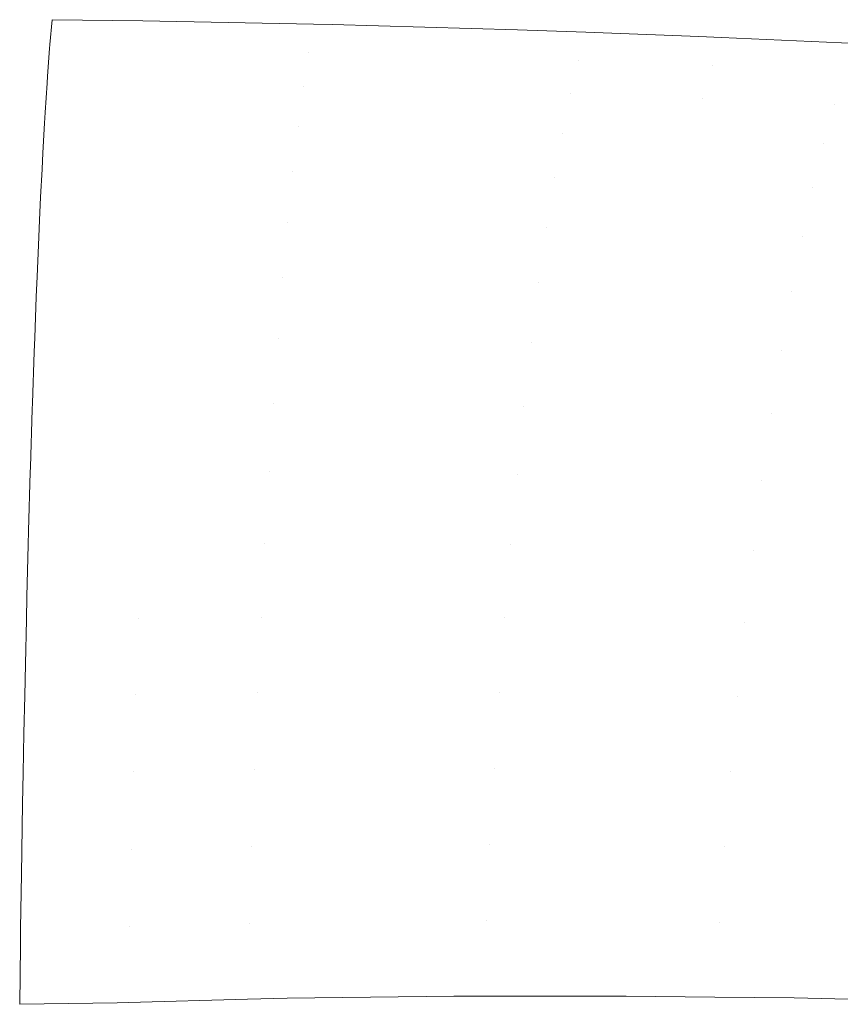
# Model space of a CAD drawing. Header units: centimetres. Extents: x -68 to 68, y -30 to 21.
# Tile 13 of 27: x 63.95 to 65.1, y -11.61 to -10.22. Entities that reach past the tile are written whole.
import ezdxf

# ---------------------------------------------------------------- set-up
doc = ezdxf.new("R2010")
doc.units = ezdxf.units.CM
doc.header["$LTSCALE"] = 2.54
doc.layers.add('Lucido design-1', color=7, linetype='Continuous')

# ---------------------------------------------------------------- blocks, each defined once
blk = doc.blocks.new('Gruppo-1')
at = {"color": 1, "linetype": 'Continuous', "lineweight": 9}
for points, invisible_edges in [([(64.119, -10.2266, 161.2452), (63.9913, -10.2249, 161.2405), (63.9883, -10.2598, 161.3276)], 8), ([(64.119, -10.2266, 161.2452), (63.9883, -10.2598, 161.3276), (64.3514, -10.2711, 161.3562)], 11), ([(64.3514, -10.2711, 161.3562), (64.3584, -10.2312, 161.2578), (64.119, -10.2266, 161.2452)], 9), ([(64.3849, -10.2317, 161.2592), (64.3584, -10.2312, 161.2578), (64.3514, -10.2711, 161.3562)], 10), ([(64.6452, -10.239, 161.2793), (64.3849, -10.2317, 161.2592), (64.3514, -10.2711, 161.3562)], 10), ([(64.3514, -10.2711, 161.3562), (64.7303, -10.2818, 161.3859), (64.6452, -10.239, 161.2793)], 11), ([(64.7303, -10.2818, 161.3859), (64.7412, -10.2426, 161.289), (64.6452, -10.239, 161.2793)], 9), ([(64.9, -10.2484, 161.3051), (64.7412, -10.2426, 161.289), (64.7303, -10.2818, 161.3859)], 10), ([(64.7303, -10.2818, 161.3859), (64.9186, -10.2891, 161.4058), (64.9, -10.2484, 161.3051)], 11), ([(64.9186, -10.2891, 161.4058), (64.9316, -10.2499, 161.3091), (64.9, -10.2484, 161.3051)], 9), ([(65.1062, -10.2975, 161.4292), (65.1212, -10.2586, 161.333), (64.9316, -10.2499, 161.3091), (64.9186, -10.2891, 161.4058)], 13), ([(64.3514, -10.2711, 161.3562), (63.9879, -10.2656, 161.3398), (63.985, -10.3044, 161.4209)], 9), ([(63.9883, -10.2598, 161.3276), (63.9879, -10.2656, 161.3398), (64.3514, -10.2711, 161.3562)], 10), ([(63.985, -10.3044, 161.4209), (64.3442, -10.3189, 161.4535), (64.3514, -10.2711, 161.3562)], 11), ([(64.3514, -10.2711, 161.3562), (64.3442, -10.3189, 161.4535), (64.7191, -10.3291, 161.4823)], 11), ([(64.7191, -10.3291, 161.4823), (64.7303, -10.2818, 161.3859), (64.3514, -10.2711, 161.3562)], 11), ([(64.7303, -10.2818, 161.3859), (64.7191, -10.3291, 161.4823), (64.9054, -10.3361, 161.5017)], 11), ([(64.9054, -10.3361, 161.5017), (64.9186, -10.2891, 161.4058), (64.7303, -10.2818, 161.3859)], 11), ([(64.9186, -10.2891, 161.4058), (64.9054, -10.3361, 161.5017), (65.0909, -10.3443, 161.5245)], 11), ([(65.0909, -10.3443, 161.5245), (65.1062, -10.2975, 161.4292), (64.9186, -10.2891, 161.4058)], 11), ([(63.985, -10.3044, 161.4209), (63.9843, -10.314, 161.4379), (64.3442, -10.3189, 161.4535)], 10), ([(65.1062, -10.2975, 161.4292), (65.0909, -10.3443, 161.5245), (65.2755, -10.3538, 161.5509)], 11), ([(64.3442, -10.3189, 161.4535), (63.9843, -10.314, 161.4379), (63.9816, -10.3552, 161.5107)], 9), ([(63.9816, -10.3552, 161.5107), (64.3369, -10.3747, 161.5487), (64.3442, -10.3189, 161.4535)], 11), ([(64.3442, -10.3189, 161.4535), (64.3369, -10.3747, 161.5487), (64.7079, -10.3843, 161.5766)], 11), ([(64.7079, -10.3843, 161.5766), (64.7191, -10.3291, 161.4823), (64.3442, -10.3189, 161.4535)], 11), ([(64.9054, -10.3361, 161.5017), (64.7191, -10.3291, 161.4823), (64.7079, -10.3843, 161.5766)], 11), ([(64.9054, -10.3361, 161.5017), (64.7079, -10.3843, 161.5766), (65.0755, -10.3987, 161.6177)], 11), ([(65.0755, -10.3987, 161.6177), (65.0909, -10.3443, 161.5245), (64.9054, -10.3361, 161.5017)], 11), ([(65.0909, -10.3443, 161.5245), (65.0755, -10.3987, 161.6177), (65.258, -10.4079, 161.6435)], 11), ([(65.258, -10.4079, 161.6435), (65.2755, -10.3538, 161.5509), (65.0909, -10.3443, 161.5245)], 11), ([(63.9816, -10.3552, 161.5107), (63.9808, -10.3704, 161.5338), (64.3369, -10.3747, 161.5487)], 10), ([(64.3369, -10.3747, 161.5487), (63.9808, -10.3704, 161.5338), (63.9784, -10.412, 161.5966)], 9), ([(63.9784, -10.412, 161.5966), (64.3297, -10.4383, 161.6409), (64.3369, -10.3747, 161.5487)], 11), ([(64.3369, -10.3747, 161.5487), (64.3297, -10.4383, 161.6409), (64.6966, -10.4471, 161.6678)], 11), ([(64.6966, -10.4471, 161.6678), (64.7079, -10.3843, 161.5766), (64.3369, -10.3747, 161.5487)], 11), ([(64.7079, -10.3843, 161.5766), (64.6966, -10.4471, 161.6678), (65.0601, -10.4608, 161.7079)], 11), ([(65.0601, -10.4608, 161.7079), (65.0755, -10.3987, 161.6177), (64.7079, -10.3843, 161.5766)], 11), ([(65.0755, -10.3987, 161.6177), (65.0601, -10.4608, 161.7079), (65.2405, -10.4695, 161.733)], 11), ([(65.2405, -10.4695, 161.733), (65.258, -10.4079, 161.6435), (65.0755, -10.3987, 161.6177)], 11), ([(63.9784, -10.412, 161.5966), (63.9772, -10.4348, 161.6265), (64.3297, -10.4383, 161.6409)], 10), ([(64.3297, -10.4383, 161.6409), (63.9772, -10.4348, 161.6265), (63.9752, -10.4743, 161.6782)], 9), ([(63.9752, -10.4743, 161.6782), (64.3226, -10.5095, 161.7289), (64.3297, -10.4383, 161.6409)], 11), ([(64.3297, -10.4383, 161.6409), (64.3226, -10.5095, 161.7289), (64.6856, -10.5174, 161.755)], 11), ([(64.6856, -10.5174, 161.755), (64.6966, -10.4471, 161.6678), (64.3297, -10.4383, 161.6409)], 11), ([(64.6966, -10.4471, 161.6678), (64.6856, -10.5174, 161.755), (65.0449, -10.5302, 161.7941)], 11), ([(65.0449, -10.5302, 161.7941), (65.0601, -10.4608, 161.7079), (64.6966, -10.4471, 161.6678)], 11), ([(65.0601, -10.4608, 161.7079), (65.0449, -10.5302, 161.7941), (65.2233, -10.5385, 161.8188)], 11), ([(65.2233, -10.5385, 161.8188), (65.2405, -10.4695, 161.733), (65.0601, -10.4608, 161.7079)], 11), ([(63.9752, -10.4743, 161.6782), (63.9737, -10.5068, 161.7152), (64.3226, -10.5095, 161.7289)], 10), ([(64.3226, -10.5095, 161.7289), (63.9737, -10.5068, 161.7152), (63.9721, -10.5419, 161.7551)], 9), ([(64.3156, -10.5878, 161.8121), (64.3226, -10.5095, 161.7289), (63.9721, -10.5419, 161.7551)], 11), ([(64.3226, -10.5095, 161.7289), (64.3156, -10.5878, 161.8121), (64.6747, -10.5948, 161.8374)], 11), ([(64.6747, -10.5948, 161.8374), (64.6856, -10.5174, 161.755), (64.3226, -10.5095, 161.7289)], 11), ([(64.6856, -10.5174, 161.755), (64.6747, -10.5948, 161.8374), (65.0301, -10.6066, 161.8757)], 11), ([(65.0301, -10.6066, 161.8757), (65.0449, -10.5302, 161.7941), (64.6856, -10.5174, 161.755)], 11), ([(63.9721, -10.5419, 161.7551), (63.9703, -10.586, 161.7989), (64.3156, -10.5878, 161.8121)], 10), ([(65.0449, -10.5302, 161.7941), (65.0301, -10.6066, 161.8757), (65.2063, -10.6144, 161.8998)], 11), ([(65.2063, -10.6144, 161.8998), (65.2233, -10.5385, 161.8188), (65.0449, -10.5302, 161.7941)], 11), ([(64.3156, -10.5878, 161.8121), (63.9703, -10.586, 161.7989), (63.9691, -10.6145, 161.8271)], 9), ([(64.3088, -10.6728, 161.8894), (64.3156, -10.5878, 161.8121), (63.9691, -10.6145, 161.8271)], 11), ([(64.3156, -10.5878, 161.8121), (64.3088, -10.6728, 161.8894), (64.6641, -10.6788, 161.9142)], 11), ([(64.6641, -10.6788, 161.9142), (64.6747, -10.5948, 161.8374), (64.3156, -10.5878, 161.8121)], 11), ([(64.6747, -10.5948, 161.8374), (64.6641, -10.6788, 161.9142), (65.0156, -10.6895, 161.9517)], 11), ([(65.0156, -10.6895, 161.9517), (65.0301, -10.6066, 161.8757), (64.6747, -10.5948, 161.8374)], 11), ([(65.2063, -10.6144, 161.8998), (65.0301, -10.6066, 161.8757), (65.0156, -10.6895, 161.9517)], 11), ([(63.9691, -10.6145, 161.8271), (63.9669, -10.6719, 161.8768), (64.3088, -10.6728, 161.8894)], 10), ([(65.0156, -10.6895, 161.9517), (65.3631, -10.7052, 162.0024), (65.2063, -10.6144, 161.8998)], 11), ([(64.3088, -10.6728, 161.8894), (63.9669, -10.6719, 161.8768), (63.9662, -10.6916, 161.8938)], 9), ([(64.3023, -10.7638, 161.9603), (64.3088, -10.6728, 161.8894), (63.9662, -10.6916, 161.8938)], 11), ([(64.3088, -10.6728, 161.8894), (64.3023, -10.7638, 161.9603), (64.654, -10.7687, 161.9845)], 11), ([(64.654, -10.7687, 161.9845), (64.6641, -10.6788, 161.9142), (64.3088, -10.6728, 161.8894)], 11), ([(64.6641, -10.6788, 161.9142), (64.654, -10.7687, 161.9845), (65.0017, -10.7782, 162.0214)], 11), ([(65.0017, -10.7782, 162.0214), (65.0156, -10.6895, 161.9517), (64.6641, -10.6788, 161.9142)], 11), ([(63.9662, -10.6916, 161.8938), (63.9637, -10.7637, 161.9482), (64.3023, -10.7638, 161.9603)], 10), ([(65.0156, -10.6895, 161.9517), (65.0017, -10.7782, 162.0214), (65.3453, -10.7928, 162.0713)], 11), ([(65.3453, -10.7928, 162.0713), (65.3631, -10.7052, 162.0024), (65.0156, -10.6895, 161.9517)], 11), ([(64.3023, -10.7638, 161.9603), (63.9637, -10.7637, 161.9482), (63.9635, -10.7723, 161.9547)], 9), ([(64.2961, -10.86, 162.0239), (64.3023, -10.7638, 161.9603), (63.9635, -10.7723, 161.9547)], 11), ([(64.3023, -10.7638, 161.9603), (64.2961, -10.86, 162.0239), (64.6444, -10.8637, 162.0478)], 11), ([(64.6444, -10.8637, 162.0478), (64.654, -10.7687, 161.9845), (64.3023, -10.7638, 161.9603)], 11), ([(63.9635, -10.7723, 161.9547), (63.9609, -10.8537, 162.008), (64.2961, -10.86, 162.0239)], 10), ([(64.654, -10.7687, 161.9845), (64.6444, -10.8637, 162.0478), (64.9885, -10.8721, 162.0842)], 11), ([(64.9885, -10.8721, 162.0842), (65.0017, -10.7782, 162.0214), (64.654, -10.7687, 161.9845)], 11), ([(65.0017, -10.7782, 162.0214), (64.9885, -10.8721, 162.0842), (65.3284, -10.8855, 162.1335)], 11), ([(65.3284, -10.8855, 162.1335), (65.3453, -10.7928, 162.0713), (65.0017, -10.7782, 162.0214)], 11), ([(64.2961, -10.86, 162.0239), (63.9607, -10.8609, 162.012), (63.9584, -10.9431, 162.0583)], 9), ([(63.9584, -10.9431, 162.0583), (64.2904, -10.9606, 162.0797), (64.2961, -10.86, 162.0239)], 11), ([(63.9609, -10.8537, 162.008), (63.9607, -10.8609, 162.012), (64.2961, -10.86, 162.0239)], 10), ([(64.2961, -10.86, 162.0239), (64.2904, -10.9606, 162.0797), (64.6354, -10.963, 162.1035)], 11), ([(64.6354, -10.963, 162.1035), (64.6444, -10.8637, 162.0478), (64.2961, -10.86, 162.0239)], 11), ([(64.6444, -10.8637, 162.0478), (64.6354, -10.963, 162.1035), (64.9761, -10.9702, 162.1395)], 11), ([(64.9761, -10.9702, 162.1395), (64.9885, -10.8721, 162.0842), (64.6444, -10.8637, 162.0478)], 11), ([(64.9885, -10.8721, 162.0842), (64.9761, -10.9702, 162.1395), (65.3124, -10.9824, 162.1884)], 11), ([(65.3124, -10.9824, 162.1884), (65.3284, -10.8855, 162.1335), (64.9885, -10.8721, 162.0842)], 11), ([(63.9584, -10.9431, 162.0583), (63.9579, -10.9627, 162.0676), (64.2904, -10.9606, 162.0797)], 10), ([(64.2904, -10.9606, 162.0797), (63.9579, -10.9627, 162.0676), (63.956, -11.0355, 162.1023)], 9), ([(63.956, -11.0355, 162.1023), (64.285, -11.0645, 162.1275), (64.2904, -10.9606, 162.0797)], 11), ([(64.2904, -10.9606, 162.0797), (64.285, -11.0645, 162.1275), (64.627, -11.0657, 162.1513)], 11), ([(64.627, -11.0657, 162.1513), (64.6354, -10.963, 162.1035), (64.2904, -10.9606, 162.0797)], 11), ([(64.6354, -10.963, 162.1035), (64.627, -11.0657, 162.1513), (64.9646, -11.0718, 162.1871)], 11), ([(64.9646, -11.0718, 162.1871), (64.9761, -10.9702, 162.1395), (64.6354, -10.963, 162.1035)], 11), ([(64.9761, -10.9702, 162.1395), (64.9646, -11.0718, 162.1871), (65.2976, -11.0828, 162.2356)], 11), ([(65.2976, -11.0828, 162.2356), (65.3124, -10.9824, 162.1884), (64.9761, -10.9702, 162.1395)], 11), ([(63.956, -11.0355, 162.1023), (63.9553, -11.0677, 162.115), (64.1126, -11.0665, 162.1205)], 10), ([(64.1126, -11.0665, 162.1205), (64.285, -11.0645, 162.1275), (63.956, -11.0355, 162.1023)], 11), ([(64.1126, -11.0665, 162.1205), (63.9553, -11.0677, 162.115), (63.9538, -11.1305, 162.1398)], 9), ([(63.9538, -11.1305, 162.1398), (64.1091, -11.1735, 162.1597), (64.1126, -11.0665, 162.1205)], 11), ([(64.1126, -11.0665, 162.1205), (64.1091, -11.1735, 162.1597), (64.2801, -11.1708, 162.1669)], 11), ([(64.2801, -11.1708, 162.1669), (64.285, -11.0645, 162.1275), (64.1126, -11.0665, 162.1205)], 11), ([(64.285, -11.0645, 162.1275), (64.2801, -11.1708, 162.1669), (64.6194, -11.1709, 162.1908)], 11), ([(64.6194, -11.1709, 162.1908), (64.627, -11.0657, 162.1513), (64.285, -11.0645, 162.1275)], 11), ([(64.627, -11.0657, 162.1513), (64.6194, -11.1709, 162.1908), (64.954, -11.1758, 162.2267)], 11), ([(64.954, -11.1758, 162.2267), (64.9646, -11.0718, 162.1871), (64.627, -11.0657, 162.1513)], 11), ([(64.9646, -11.0718, 162.1871), (64.954, -11.1758, 162.2267), (65.2841, -11.1856, 162.2751)], 11), ([(65.2841, -11.1856, 162.2751), (65.2976, -11.0828, 162.2356), (64.9646, -11.0718, 162.1871)], 11), ([(63.9538, -11.1305, 162.1398), (63.9529, -11.1751, 162.154), (64.1091, -11.1735, 162.1597)], 10), ([(64.1091, -11.1735, 162.1597), (63.9529, -11.1751, 162.154), (63.9518, -11.2275, 162.1707)], 9), ([(63.9518, -11.2275, 162.1707), (64.1059, -11.2819, 162.1903), (64.1091, -11.1735, 162.1597)], 11), ([(64.1091, -11.1735, 162.1597), (64.1059, -11.2819, 162.1903), (64.2757, -11.2785, 162.1978)], 11), ([(64.2757, -11.2785, 162.1978), (64.2801, -11.1708, 162.1669), (64.1091, -11.1735, 162.1597)], 11), ([(64.2801, -11.1708, 162.1669), (64.2757, -11.2785, 162.1978), (64.6125, -11.2775, 162.2221)], 11), ([(64.6125, -11.2775, 162.2221), (64.6194, -11.1709, 162.1908), (64.2801, -11.1708, 162.1669)], 11), ([(64.6194, -11.1709, 162.1908), (64.6125, -11.2775, 162.2221), (64.9445, -11.2813, 162.2582)], 11), ([(64.9445, -11.2813, 162.2582), (64.954, -11.1758, 162.2267), (64.6194, -11.1709, 162.1908)], 11), ([(64.954, -11.1758, 162.2267), (64.9445, -11.2813, 162.2582), (65.2718, -11.2901, 162.3066)], 11), ([(65.2718, -11.2901, 162.3066), (65.2841, -11.1856, 162.2751), (64.954, -11.1758, 162.2267)], 11), ([(63.9518, -11.2275, 162.1707), (63.9508, -11.2838, 162.1845), (64.1059, -11.2819, 162.1903)], 10), ([(64.1031, -11.3907, 162.2125), (64.1059, -11.2819, 162.1903), (63.95, -11.3262, 162.1949)], 11), ([(64.1059, -11.2819, 162.1903), (63.9508, -11.2838, 162.1845), (63.95, -11.3262, 162.1949)], 9), ([(64.1059, -11.2819, 162.1903), (64.1031, -11.3907, 162.2125), (64.2718, -11.3867, 162.2203)], 11), ([(64.2718, -11.3867, 162.2203), (64.2757, -11.2785, 162.1978), (64.1059, -11.2819, 162.1903)], 11), ([(64.2757, -11.2785, 162.1978), (64.2718, -11.3867, 162.2203), (64.6064, -11.3847, 162.2451)], 11), ([(64.6064, -11.3847, 162.2451), (64.6125, -11.2775, 162.2221), (64.2757, -11.2785, 162.1978)], 11), ([(64.6125, -11.2775, 162.2221), (64.6064, -11.3847, 162.2451), (64.9361, -11.3874, 162.2815)], 11), ([(64.9361, -11.3874, 162.2815), (64.9445, -11.2813, 162.2582), (64.6125, -11.2775, 162.2221)], 11), ([(64.9445, -11.2813, 162.2582), (64.9361, -11.3874, 162.2815), (65.2609, -11.3952, 162.3301)], 11), ([(65.2609, -11.3952, 162.3301), (65.2718, -11.2901, 162.3066), (64.9445, -11.2813, 162.2582)], 11), ([(63.95, -11.3262, 162.1949), (63.9489, -11.3929, 162.2065), (64.1031, -11.3907, 162.2125)], 10), ([(64.2685, -11.4944, 162.2347), (64.2718, -11.3867, 162.2203), (64.1031, -11.3907, 162.2125)], 11), ([(64.2718, -11.3867, 162.2203), (64.2685, -11.4944, 162.2347), (64.6011, -11.4915, 162.26)], 11), ([(64.6011, -11.4915, 162.26), (64.6064, -11.3847, 162.2451), (64.2718, -11.3867, 162.2203)], 11), ([(64.6064, -11.3847, 162.2451), (64.6011, -11.4915, 162.26), (64.9287, -11.4933, 162.297)], 11), ([(64.9287, -11.4933, 162.297), (64.9361, -11.3874, 162.2815), (64.6064, -11.3847, 162.2451)], 11), ([(64.1007, -11.499, 162.2264), (64.1031, -11.3907, 162.2125), (63.9483, -11.426, 162.2123)], 11), ([(64.1031, -11.3907, 162.2125), (63.9489, -11.3929, 162.2065), (63.9483, -11.426, 162.2123)], 9), ([(64.1031, -11.3907, 162.2125), (64.1007, -11.499, 162.2264), (64.2685, -11.4944, 162.2347)], 11), ([(64.9361, -11.3874, 162.2815), (64.9287, -11.4933, 162.297), (65.2514, -11.5001, 162.3459)], 11), ([(65.2514, -11.5001, 162.3459), (65.2609, -11.3952, 162.3301), (64.9361, -11.3874, 162.2815)], 11), ([(63.9483, -11.426, 162.2123), (63.9472, -11.5014, 162.2203), (64.1007, -11.499, 162.2264)], 10), ([(64.2657, -11.6014, 162.2417), (64.2685, -11.4944, 162.2347), (64.1007, -11.499, 162.2264)], 11), ([(64.2685, -11.4944, 162.2347), (64.2657, -11.6014, 162.2417), (64.3217, -11.5999, 162.2447)], 9), ([(64.6011, -11.4915, 162.26), (64.2685, -11.4944, 162.2347), (64.3217, -11.5999, 162.2447)], 11), ([(64.3217, -11.5999, 162.2447), (64.5555, -11.5973, 162.2633), (64.6011, -11.4915, 162.26)], 10), ([(64.5555, -11.5973, 162.2633), (64.5966, -11.5972, 162.2677), (64.6011, -11.4915, 162.26)], 10), ([(64.6011, -11.4915, 162.26), (64.5966, -11.5972, 162.2677), (64.7978, -11.5971, 162.289)], 9), ([(64.7978, -11.5971, 162.289), (64.9287, -11.4933, 162.297), (64.6011, -11.4915, 162.26)], 11), ([(64.7978, -11.5971, 162.289), (64.9224, -11.5984, 162.3056), (64.9287, -11.4933, 162.297)], 10), ([(64.9287, -11.4933, 162.297), (64.9224, -11.5984, 162.3056), (65.0335, -11.5995, 162.3205)], 9), ([(65.2514, -11.5001, 162.3459), (64.9287, -11.4933, 162.297), (65.0335, -11.5995, 162.3205)], 11), ([(64.0826, -11.6065, 162.2316), (64.1007, -11.499, 162.2264), (63.9469, -11.5265, 162.2229)], 11), ([(64.1007, -11.499, 162.2264), (63.9472, -11.5014, 162.2203), (63.9469, -11.5265, 162.2229)], 9), ([(64.0826, -11.6065, 162.2316), (64.0987, -11.606, 162.2325), (64.1007, -11.499, 162.2264)], 10), ([(64.1007, -11.499, 162.2264), (64.0987, -11.606, 162.2325), (64.2657, -11.6014, 162.2417)], 9), ([(65.0335, -11.5995, 162.3205), (65.2432, -11.6041, 162.3545), (65.2514, -11.5001, 162.3459)], 10), ([(63.9469, -11.5265, 162.2229), (63.9459, -11.6086, 162.2266), (64.0826, -11.6065, 162.2316)], 8)]:
    blk.add_3dface(points, dxfattribs=dict(at, invisible_edges=invisible_edges))

msp = doc.modelspace()

# ---------------------------------------------------------------- block references
at = {"layer": 'Lucido design-1', "color": 1, "true_color": 0xff0000}
msp.add_blockref('Gruppo-1', (0, 0), dxfattribs=at)

doc.saveas('drawing.dxf')
